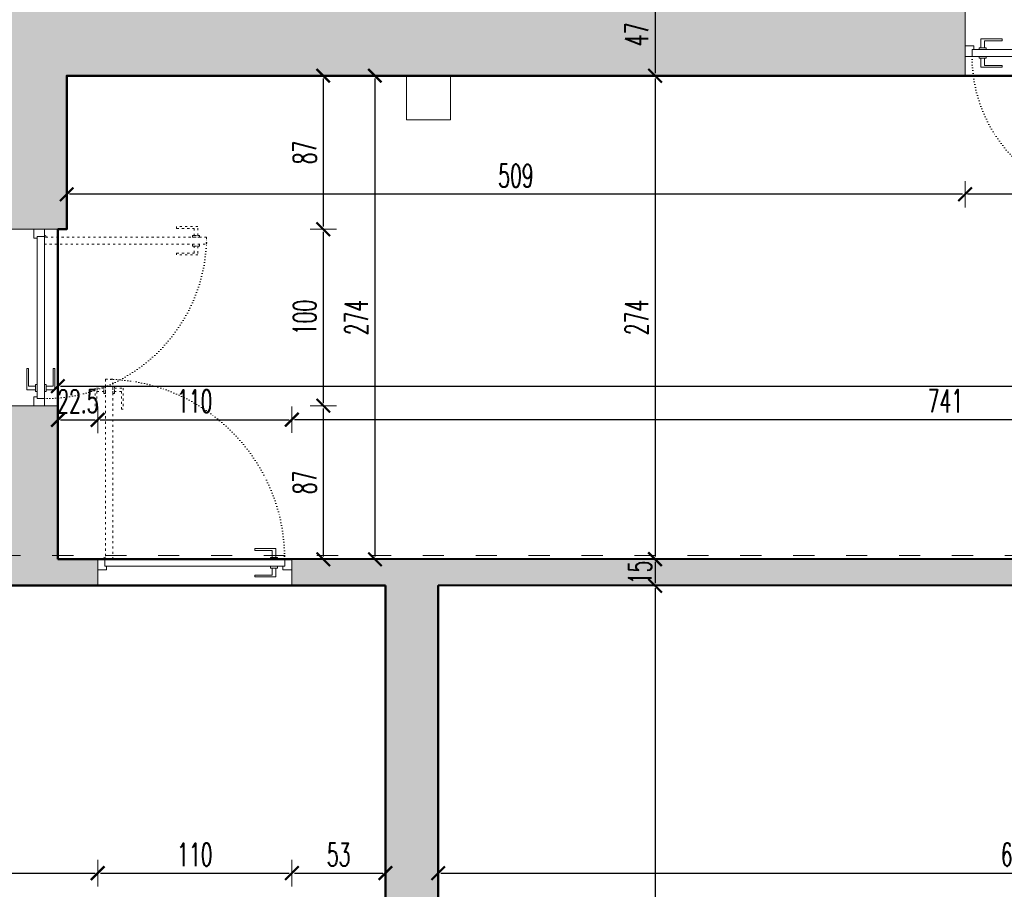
# Model space of a CAD drawing. Header units: millimetres. Extents: x -221 to 149158, y -114258 to 0.
# Tile 180 of 219: x 111165 to 111723, y -54080 to -53588. Entities that reach past the tile are written whole.
import ezdxf

# ---------------------------------------------------------------- set-up
doc = ezdxf.new("R2010")
doc.units = ezdxf.units.MM
doc.linetypes.add('ACAD_ISO03W100', pattern=[30, 12, -18])
doc.linetypes.add('ACAD_ISO07W100', pattern=[3, 0, -3])
doc.layers.get('0').update_dxf_attribs({"lineweight": 0})
doc.layers.add('A-przekrycieram.ART', color=7, linetype='Continuous', lineweight=0, true_color=0xffffff)
for name, color, linetype, lineweight in [('powierzchnie', 21, 'Continuous', 50), ('stolarka_arch', 250, 'Continuous', 5), ('wymiar..KF', 12, 'Continuous', 5), ('wypełnienie istn..KF', 250, 'Continuous', 0), ('ściany ist..KF', 61, 'Continuous', 5)]:
    doc.layers.add(name, color=color, linetype=linetype, lineweight=lineweight)
doc.styles.add('DIM', font='simplex.shx', dxfattribs={"width": 0.6})
doc.dimstyles.new('100-STD', dxfattribs={"dimscale": 10, "dimtxt": 1.3, "dimasz": 0.15, "dimexe": 5, "dimexo": 10, "dimgap": 0.4, "dimtad": 1, "dimdec": 1, "dimrnd": 0.5, "dimdsep": 46, "dimtxsty": 'DIM', "dimblk": 'KR21', "dimcen": 1, "dimdle": 10, "dimse1": 1, "dimse2": 1, "dimclrd": 256, "dimclre": 256, "dimclrt": 256, "dimadec": 0, "dimazin": 0, "dimtfac": 1, "dimtdec": 1, "dimtmove": 2, "dimatfit": 3, "dimldrblk": 'KR21', "dimfxl": 1, "dimtvp": 5.6, "dimtolj": 1, "dimtzin": 2, "dimarcsym": 0})

# ---------------------------------------------------------------- blocks, each defined once
blk = doc.blocks.new('KR21')
at = {"ltscale": 100}
blk.add_line((0, -5), (0, 5), dxfattribs=at)
at = {"ltscale": 100, "const_width": 0.84}
blk.add_lwpolyline([(-2.5, -2.5), (2.58, 2.58)], dxfattribs=at)
blk = doc.blocks.new('*D583')
at = {"layer": 'Defpoints', "color": 0, "linetype": 'ByBlock', "transparency": 16777216}
for p in [(-202.42, -53646.29), (135612.31, -53646.29), (0, -54123.29)]:
    blk.add_point(p, dxfattribs=at)
at = {"layer": 'wymiar..KF', "linetype": 'Continuous', "lineweight": -2, "transparency": 16777216}
blk.add_line((-202.42, -54121.79), (-202.42, -53647.79), dxfattribs=at)
at = {"layer": 'wymiar..KF', "linetype": 'ByBlock', "lineweight": -2, "transparency": 16777216, "xscale": 1.5, "yscale": 1.5, "zscale": 1.5}
for p, rotation in [((-202.42, -53646.29), 90), ((-202.42, -54123.29), 270)]:
    blk.add_blockref('KR21', p, dxfattribs=dict(at, rotation=rotation))
at = {"layer": 'wymiar..KF', "linetype": 'ByBlock', "transparency": 16777216, "insert": (-212.92, -53884.79), "char_height": 13, "attachment_point": 5, "rotation": 90, "style": 'DIM'}
blk.add_mtext('\\A1;477', dxfattribs=at)
blk = doc.blocks.new('*U650')
at = {"layer": 'stolarka_arch', "linetype": 'ACAD_ISO03W100', "lineweight": 0, "ltscale": 0.1}
for points in [[(4.5, 102), (4.5, 0), (8.5, 0), (8.5, 102)], [(3.5, 97), (-1.5, 97), (-1.5, 85), (-0.5, 85), (-0.5, 95), (3.5, 95)], [(3.5, 98), (3.5, 94), (4.5, 94), (4.5, 98)], [(9.5, 98), (9.5, 94), (8.5, 94), (8.5, 98)], [(9.5, 97), (14.5, 97), (14.5, 85), (13.5, 85), (13.5, 95), (9.5, 95)]]:
    blk.add_lwpolyline(points, close=True, dxfattribs=at)
at = {"layer": 'stolarka_arch'}
for points in [[(101, 1), (101, 6), (89, 6), (89, 5), (99, 5), (99, 1)], [(5, -4), (5, -6), (0, -6), (0, 0), (4, 0), (4, -4), (5, -4)], [(106, 0), (4, 0), (4, -4), (106, -4)], [(102, 1), (98, 1), (98, 0), (102, 0)], [(105, -4), (105, -6), (110, -6), (110, 0), (106, 0), (106, -4), (105, -4)], [(101, -5), (101, -10), (89, -10), (89, -9), (99, -9), (99, -5)], [(102, -5), (98, -5), (98, -4), (102, -4)]]:
    blk.add_lwpolyline(points, close=True, dxfattribs=at)
blk.add_circle((4, 0.5), 0.5, dxfattribs=at)
at = {"layer": 'stolarka_arch', "linetype": 'ACAD_ISO07W100', "lineweight": 0, "ltscale": 0.5}
blk.add_arc((4, 0), 102, 0, 89.6506, dxfattribs=at)
blk = doc.blocks.new('*U646')
at = {"layer": 'stolarka_arch', "linetype": 'ACAD_ISO03W100', "lineweight": 0, "ltscale": 0.1}
for points in [[(4.5, 82), (4.5, 0), (8.5, 0), (8.5, 82)], [(3.5, 77), (-1.5, 77), (-1.5, 65), (-0.5, 65), (-0.5, 75), (3.5, 75)], [(3.5, 78), (3.5, 74), (4.5, 74), (4.5, 78)], [(9.5, 78), (9.5, 74), (8.5, 74), (8.5, 78)], [(9.5, 77), (14.5, 77), (14.5, 65), (13.5, 65), (13.5, 75), (9.5, 75)]]:
    blk.add_lwpolyline(points, close=True, dxfattribs=at)
at = {"layer": 'stolarka_arch'}
for points in [[(81, 1), (81, 6), (69, 6), (69, 5), (79, 5), (79, 1)], [(5, -4), (5, -6), (0, -6), (0, 0), (4, 0), (4, -4), (5, -4)], [(86, 0), (4, 0), (4, -4), (86, -4)], [(82, 1), (78, 1), (78, 0), (82, 0)], [(85, -4), (85, -6), (90, -6), (90, 0), (86, 0), (86, -4), (85, -4)], [(81, -5), (81, -10), (69, -10), (69, -9), (79, -9), (79, -5)], [(82, -5), (78, -5), (78, -4), (82, -4)]]:
    blk.add_lwpolyline(points, close=True, dxfattribs=at)
blk.add_circle((4, 0.5), 0.5, dxfattribs=at)
at = {"layer": 'stolarka_arch', "linetype": 'ACAD_ISO07W100', "lineweight": 0, "ltscale": 0.5}
blk.add_arc((4, 0), 82, 0, 89.6506, dxfattribs=at)
blk = doc.blocks.new('*U614')
at = {"layer": 'stolarka_arch', "linetype": 'ACAD_ISO03W100', "lineweight": 0, "ltscale": 0.1}
for points in [[(4.5, 92), (4.5, 0), (8.5, 0), (8.5, 92)], [(3.5, 87), (-1.5, 87), (-1.5, 75), (-0.5, 75), (-0.5, 85), (3.5, 85)], [(3.5, 88), (3.5, 84), (4.5, 84), (4.5, 88)], [(9.5, 88), (9.5, 84), (8.5, 84), (8.5, 88)], [(9.5, 87), (14.5, 87), (14.5, 75), (13.5, 75), (13.5, 85), (9.5, 85)]]:
    blk.add_lwpolyline(points, close=True, dxfattribs=at)
at = {"layer": 'stolarka_arch'}
for points in [[(91, 1), (91, 6), (79, 6), (79, 5), (89, 5), (89, 1)], [(5, -4), (5, -6), (0, -6), (0, 0), (4, 0), (4, -4), (5, -4)], [(96, 0), (4, 0), (4, -4), (96, -4)], [(92, 1), (88, 1), (88, 0), (92, 0)], [(95, -4), (95, -6), (100, -6), (100, 0), (96, 0), (96, -4), (95, -4)], [(91, -5), (91, -10), (79, -10), (79, -9), (89, -9), (89, -5)], [(92, -5), (88, -5), (88, -4), (92, -4)]]:
    blk.add_lwpolyline(points, close=True, dxfattribs=at)
blk.add_circle((4, 0.5), 0.5, dxfattribs=at)
at = {"layer": 'stolarka_arch', "linetype": 'ACAD_ISO07W100', "lineweight": 0, "ltscale": 0.5}
blk.add_arc((4, 0), 92, 0, 89.6506, dxfattribs=at)
blk = doc.blocks.new('*D858')
at = {"layer": 'Defpoints', "color": 0, "linetype": 'ByBlock', "transparency": 16777216}
for p in [(111700.84, -53619.29), (111790.84, -53619.29), (111700.84, -53686.44)]:
    blk.add_point(p, dxfattribs=at)
at = {"layer": 'wymiar..KF', "linetype": 'Continuous', "lineweight": -2, "transparency": 16777216}
blk.add_line((111789.34, -53686.44), (111702.34, -53686.44), dxfattribs=at)
at = {"layer": 'wymiar..KF', "linetype": 'ByBlock', "lineweight": -2, "transparency": 16777216, "xscale": 1.5, "yscale": 1.5, "zscale": 1.5, "rotation": 180}
blk.add_blockref('KR21', (111700.84, -53686.44), dxfattribs=at)
at = {"layer": 'wymiar..KF', "linetype": 'ByBlock', "lineweight": -2, "transparency": 16777216, "xscale": 1.5, "yscale": 1.5, "zscale": 1.5}
blk.add_blockref('KR21', (111790.84, -53686.44), dxfattribs=at)
at = {"layer": 'wymiar..KF', "linetype": 'ByBlock', "transparency": 16777216, "insert": (111745.84, -53675.94), "char_height": 13, "attachment_point": 5, "style": 'DIM'}
blk.add_mtext('\\A1;90', dxfattribs=at)
blk = doc.blocks.new('*D859')
at = {"layer": 'Defpoints', "color": 0, "linetype": 'ByBlock', "transparency": 16777216}
for p in [(111191.67, -53619.29), (111700.84, -53619.29), (111191.67, -53686.44)]:
    blk.add_point(p, dxfattribs=at)
at = {"layer": 'wymiar..KF', "linetype": 'Continuous', "lineweight": -2, "transparency": 16777216}
blk.add_line((111699.34, -53686.44), (111193.17, -53686.44), dxfattribs=at)
at = {"layer": 'wymiar..KF', "linetype": 'ByBlock', "lineweight": -2, "transparency": 16777216, "xscale": 1.5, "yscale": 1.5, "zscale": 1.5, "rotation": 180}
blk.add_blockref('KR21', (111191.67, -53686.44), dxfattribs=at)
at = {"layer": 'wymiar..KF', "linetype": 'ByBlock', "lineweight": -2, "transparency": 16777216, "xscale": 1.5, "yscale": 1.5, "zscale": 1.5}
blk.add_blockref('KR21', (111700.84, -53686.44), dxfattribs=at)
at = {"layer": 'wymiar..KF', "linetype": 'ByBlock', "transparency": 16777216, "insert": (111446.25, -53675.94), "char_height": 13, "attachment_point": 5, "style": 'DIM'}
blk.add_mtext('\\A1;509', dxfattribs=at)
blk = doc.blocks.new('*D860')
at = {"layer": 'Defpoints', "color": 0, "linetype": 'ByBlock', "transparency": 16777216}
for p in [(111191.67, -53619.29), (111191.67, -53706.3), (111337.06, -53706.3)]:
    blk.add_point(p, dxfattribs=at)
at = {"layer": 'wymiar..KF', "linetype": 'Continuous', "lineweight": -2, "transparency": 16777216}
blk.add_line((111337.06, -53620.79), (111337.06, -53704.8), dxfattribs=at)
at = {"layer": 'wymiar..KF', "linetype": 'ByBlock', "lineweight": -2, "transparency": 16777216, "xscale": 1.5, "yscale": 1.5, "zscale": 1.5}
for p, rotation in [((111337.06, -53619.29), 90), ((111337.06, -53706.3), 270)]:
    blk.add_blockref('KR21', p, dxfattribs=dict(at, rotation=rotation))
at = {"layer": 'wymiar..KF', "linetype": 'ByBlock', "transparency": 16777216, "insert": (111326.56, -53662.79), "char_height": 13, "attachment_point": 5, "rotation": 90, "style": 'DIM'}
blk.add_mtext('\\A1;87', dxfattribs=at)
blk = doc.blocks.new('*D861')
at = {"layer": 'Defpoints', "color": 0, "linetype": 'ByBlock', "transparency": 16777216}
for p in [(111191.67, -53706.3), (111186.67, -53806.3), (111337.06, -53806.3)]:
    blk.add_point(p, dxfattribs=at)
at = {"layer": 'wymiar..KF', "linetype": 'Continuous', "lineweight": -2, "transparency": 16777216}
blk.add_line((111337.06, -53707.8), (111337.06, -53804.8), dxfattribs=at)
at = {"layer": 'wymiar..KF', "linetype": 'ByBlock', "lineweight": -2, "transparency": 16777216, "xscale": 1.5, "yscale": 1.5, "zscale": 1.5}
for p, rotation in [((111337.06, -53706.3), 90), ((111337.06, -53806.3), 270)]:
    blk.add_blockref('KR21', p, dxfattribs=dict(at, rotation=rotation))
at = {"layer": 'wymiar..KF', "linetype": 'ByBlock', "transparency": 16777216, "insert": (111326.56, -53756.3), "char_height": 13, "attachment_point": 5, "rotation": 90, "style": 'DIM'}
blk.add_mtext('\\A1;100', dxfattribs=at)
blk = doc.blocks.new('*D862')
at = {"layer": 'Defpoints', "color": 0, "linetype": 'ByBlock', "transparency": 16777216}
for p in [(111186.67, -53806.3), (111186.67, -53893.3), (111337.06, -53893.3)]:
    blk.add_point(p, dxfattribs=at)
at = {"layer": 'wymiar..KF', "linetype": 'Continuous', "lineweight": -2, "transparency": 16777216}
blk.add_line((111337.06, -53807.8), (111337.06, -53891.8), dxfattribs=at)
at = {"layer": 'wymiar..KF', "linetype": 'ByBlock', "lineweight": -2, "transparency": 16777216, "xscale": 1.5, "yscale": 1.5, "zscale": 1.5}
for p, rotation in [((111337.06, -53806.3), 90), ((111337.06, -53893.3), 270)]:
    blk.add_blockref('KR21', p, dxfattribs=dict(at, rotation=rotation))
at = {"layer": 'wymiar..KF', "linetype": 'ByBlock', "transparency": 16777216, "insert": (111326.56, -53849.8), "char_height": 13, "attachment_point": 5, "rotation": 90, "style": 'DIM'}
blk.add_mtext('\\A1;87', dxfattribs=at)
blk = doc.blocks.new('*D863')
at = {"layer": 'Defpoints', "color": 0, "linetype": 'ByBlock', "transparency": 16777216}
for p in [(111337.06, -53619.29), (111337.12, -53893.35), (111366.31, -53893.35)]:
    blk.add_point(p, dxfattribs=at)
at = {"layer": 'wymiar..KF', "linetype": 'Continuous', "lineweight": -2, "transparency": 16777216}
blk.add_line((111366.31, -53620.79), (111366.31, -53891.85), dxfattribs=at)
at = {"layer": 'wymiar..KF', "linetype": 'ByBlock', "lineweight": -2, "transparency": 16777216, "xscale": 1.5, "yscale": 1.5, "zscale": 1.5}
for p, rotation in [((111366.31, -53619.29), 90), ((111366.31, -53893.35), 270)]:
    blk.add_blockref('KR21', p, dxfattribs=dict(at, rotation=rotation))
at = {"layer": 'wymiar..KF', "linetype": 'ByBlock', "transparency": 16777216, "insert": (111355.81, -53756.32), "char_height": 13, "attachment_point": 5, "rotation": 90, "style": 'DIM'}
blk.add_mtext('\\A1;274', dxfattribs=at)
blk = doc.blocks.new('*D864')
at = {"layer": 'Defpoints', "color": 0, "linetype": 'ByBlock', "transparency": 16777216}
for p in [(111209.17, -53814.3), (111186.67, -53893.3), (111209.17, -53893.3)]:
    blk.add_point(p, dxfattribs=at)
at = {"layer": 'wymiar..KF', "linetype": 'Continuous', "lineweight": -2, "transparency": 16777216}
blk.add_line((111188.17, -53814.3), (111207.67, -53814.3), dxfattribs=at)
at = {"layer": 'wymiar..KF', "linetype": 'ByBlock', "lineweight": -2, "transparency": 16777216, "xscale": 1.5, "yscale": 1.5, "zscale": 1.5, "rotation": 180}
blk.add_blockref('KR21', (111186.67, -53814.3), dxfattribs=at)
at = {"layer": 'wymiar..KF', "linetype": 'ByBlock', "lineweight": -2, "transparency": 16777216, "xscale": 1.5, "yscale": 1.5, "zscale": 1.5}
blk.add_blockref('KR21', (111209.17, -53814.3), dxfattribs=at)
at = {"layer": 'wymiar..KF', "linetype": 'ByBlock', "transparency": 16777216, "insert": (111197.92, -53803.8), "char_height": 13, "attachment_point": 5, "style": 'DIM'}
blk.add_mtext('\\A1;22.5', dxfattribs=at)
blk = doc.blocks.new('*D865')
at = {"layer": 'Defpoints', "color": 0, "linetype": 'ByBlock', "transparency": 16777216}
for p in [(111319.21, -53814.24), (111209.17, -53893.3), (111319.21, -53893.29)]:
    blk.add_point(p, dxfattribs=at)
at = {"layer": 'wymiar..KF', "linetype": 'Continuous', "lineweight": -2, "transparency": 16777216}
blk.add_line((111210.67, -53814.24), (111317.71, -53814.24), dxfattribs=at)
at = {"layer": 'wymiar..KF', "linetype": 'ByBlock', "lineweight": -2, "transparency": 16777216, "xscale": 1.5, "yscale": 1.5, "zscale": 1.5, "rotation": 180}
blk.add_blockref('KR21', (111209.17, -53814.24), dxfattribs=at)
at = {"layer": 'wymiar..KF', "linetype": 'ByBlock', "lineweight": -2, "transparency": 16777216, "xscale": 1.5, "yscale": 1.5, "zscale": 1.5}
blk.add_blockref('KR21', (111319.21, -53814.24), dxfattribs=at)
at = {"layer": 'wymiar..KF', "linetype": 'ByBlock', "transparency": 16777216, "insert": (111264.19, -53803.74), "char_height": 13, "attachment_point": 5, "style": 'DIM'}
blk.add_mtext('\\A1;110', dxfattribs=at)
blk = doc.blocks.new('*D866')
at = {"layer": 'Defpoints', "color": 0, "linetype": 'ByBlock', "transparency": 16777216}
for p in [(112060.16, -53814.19), (111319.21, -53893.29), (112060.16, -53893.3)]:
    blk.add_point(p, dxfattribs=at)
at = {"layer": 'wymiar..KF', "linetype": 'Continuous', "lineweight": -2, "transparency": 16777216}
blk.add_line((111320.71, -53814.19), (112058.66, -53814.19), dxfattribs=at)
at = {"layer": 'wymiar..KF', "linetype": 'ByBlock', "lineweight": -2, "transparency": 16777216, "xscale": 1.5, "yscale": 1.5, "zscale": 1.5, "rotation": 180}
blk.add_blockref('KR21', (111319.21, -53814.19), dxfattribs=at)
at = {"layer": 'wymiar..KF', "linetype": 'ByBlock', "lineweight": -2, "transparency": 16777216, "xscale": 1.5, "yscale": 1.5, "zscale": 1.5}
blk.add_blockref('KR21', (112060.16, -53814.19), dxfattribs=at)
at = {"layer": 'wymiar..KF', "linetype": 'ByBlock', "transparency": 16777216, "insert": (111689.68, -53803.69), "char_height": 13, "attachment_point": 5, "style": 'DIM'}
blk.add_mtext('\\A1;741', dxfattribs=at)
blk = doc.blocks.new('*D873')
at = {"layer": 'Defpoints', "color": 0, "linetype": 'ByBlock', "transparency": 16777216}
for p in [(113906.27, -53795.16), (111186.67, -53814.3), (113906.27, -53814.01)]:
    blk.add_point(p, dxfattribs=at)
at = {"layer": 'wymiar..KF', "linetype": 'Continuous', "lineweight": -2, "transparency": 16777216}
blk.add_line((111188.17, -53795.16), (113904.77, -53795.16), dxfattribs=at)
at = {"layer": 'wymiar..KF', "linetype": 'ByBlock', "lineweight": -2, "transparency": 16777216, "xscale": 1.5, "yscale": 1.5, "zscale": 1.5, "rotation": 180}
blk.add_blockref('KR21', (111186.67, -53795.16), dxfattribs=at)
at = {"layer": 'wymiar..KF', "linetype": 'ByBlock', "lineweight": -2, "transparency": 16777216, "xscale": 1.5, "yscale": 1.5, "zscale": 1.5}
blk.add_blockref('KR21', (113906.27, -53795.16), dxfattribs=at)
at = {"layer": 'wymiar..KF', "linetype": 'ByBlock', "transparency": 16777216, "insert": (112546.47, -53784.66), "char_height": 13, "attachment_point": 5, "style": 'DIM'}
blk.add_mtext('\\A1;2719.5', dxfattribs=at)
blk = doc.blocks.new('*D878')
at = {"layer": 'Defpoints', "color": 0, "linetype": 'ByBlock', "transparency": 16777216}
for p in [(110615.67, -53908.3), (111209.21, -53908.3), (111209.21, -54071.23)]:
    blk.add_point(p, dxfattribs=at)
at = {"layer": 'wymiar..KF', "linetype": 'Continuous', "lineweight": -2, "transparency": 16777216}
blk.add_line((110617.17, -54071.23), (111207.71, -54071.23), dxfattribs=at)
at = {"layer": 'wymiar..KF', "linetype": 'ByBlock', "lineweight": -2, "transparency": 16777216, "xscale": 1.5, "yscale": 1.5, "zscale": 1.5, "rotation": 180}
blk.add_blockref('KR21', (110615.67, -54071.23), dxfattribs=at)
at = {"layer": 'wymiar..KF', "linetype": 'ByBlock', "lineweight": -2, "transparency": 16777216, "xscale": 1.5, "yscale": 1.5, "zscale": 1.5}
blk.add_blockref('KR21', (111209.21, -54071.23), dxfattribs=at)
at = {"layer": 'wymiar..KF', "linetype": 'ByBlock', "transparency": 16777216, "insert": (110912.44, -54060.73), "char_height": 13, "attachment_point": 5, "style": 'DIM'}
blk.add_mtext('\\A1;593.5', dxfattribs=at)
blk = doc.blocks.new('*D879')
at = {"layer": 'Defpoints', "color": 0, "linetype": 'ByBlock', "transparency": 16777216}
for p in [(111209.21, -53908.3), (111319.21, -53908.3), (111319.21, -54071.23)]:
    blk.add_point(p, dxfattribs=at)
at = {"layer": 'wymiar..KF', "linetype": 'Continuous', "lineweight": -2, "transparency": 16777216}
blk.add_line((111210.71, -54071.23), (111317.71, -54071.23), dxfattribs=at)
at = {"layer": 'wymiar..KF', "linetype": 'ByBlock', "lineweight": -2, "transparency": 16777216, "xscale": 1.5, "yscale": 1.5, "zscale": 1.5, "rotation": 180}
blk.add_blockref('KR21', (111209.21, -54071.23), dxfattribs=at)
at = {"layer": 'wymiar..KF', "linetype": 'ByBlock', "lineweight": -2, "transparency": 16777216, "xscale": 1.5, "yscale": 1.5, "zscale": 1.5}
blk.add_blockref('KR21', (111319.21, -54071.23), dxfattribs=at)
at = {"layer": 'wymiar..KF', "linetype": 'ByBlock', "transparency": 16777216, "insert": (111264.21, -54060.73), "char_height": 13, "attachment_point": 5, "style": 'DIM'}
blk.add_mtext('\\A1;110', dxfattribs=at)
blk = doc.blocks.new('*D880')
at = {"layer": 'Defpoints', "color": 0, "linetype": 'ByBlock', "transparency": 16777216}
for p in [(111319.21, -53908.3), (111372.24, -53908.3), (111372.24, -54071.23)]:
    blk.add_point(p, dxfattribs=at)
at = {"layer": 'wymiar..KF', "linetype": 'Continuous', "lineweight": -2, "transparency": 16777216}
blk.add_line((111320.71, -54071.23), (111370.74, -54071.23), dxfattribs=at)
at = {"layer": 'wymiar..KF', "linetype": 'ByBlock', "lineweight": -2, "transparency": 16777216, "xscale": 1.5, "yscale": 1.5, "zscale": 1.5, "rotation": 180}
blk.add_blockref('KR21', (111319.21, -54071.23), dxfattribs=at)
at = {"layer": 'wymiar..KF', "linetype": 'ByBlock', "lineweight": -2, "transparency": 16777216, "xscale": 1.5, "yscale": 1.5, "zscale": 1.5}
blk.add_blockref('KR21', (111372.24, -54071.23), dxfattribs=at)
at = {"layer": 'wymiar..KF', "linetype": 'ByBlock', "transparency": 16777216, "insert": (111345.73, -54060.73), "char_height": 13, "attachment_point": 5, "style": 'DIM'}
blk.add_mtext('\\A1;53', dxfattribs=at)
blk = doc.blocks.new('*D881')
at = {"layer": 'Defpoints', "color": 0, "linetype": 'ByBlock', "transparency": 16777216}
for p in [(111402.25, -53908.3), (112060.16, -53908.3), (112060.16, -54071.23)]:
    blk.add_point(p, dxfattribs=at)
at = {"layer": 'wymiar..KF', "linetype": 'Continuous', "lineweight": -2, "transparency": 16777216}
blk.add_line((111403.75, -54071.23), (112058.66, -54071.23), dxfattribs=at)
at = {"layer": 'wymiar..KF', "linetype": 'ByBlock', "lineweight": -2, "transparency": 16777216, "xscale": 1.5, "yscale": 1.5, "zscale": 1.5, "rotation": 180}
blk.add_blockref('KR21', (111402.25, -54071.23), dxfattribs=at)
at = {"layer": 'wymiar..KF', "linetype": 'ByBlock', "lineweight": -2, "transparency": 16777216, "xscale": 1.5, "yscale": 1.5, "zscale": 1.5}
blk.add_blockref('KR21', (112060.16, -54071.23), dxfattribs=at)
at = {"layer": 'wymiar..KF', "linetype": 'ByBlock', "transparency": 16777216, "insert": (111731.2, -54060.73), "char_height": 13, "attachment_point": 5, "style": 'DIM'}
blk.add_mtext('\\A1;658', dxfattribs=at)
blk = doc.blocks.new('*D948')
at = {"layer": 'Defpoints', "color": 0, "linetype": 'ByBlock', "transparency": 16777216}
for p in [(111517.69, -53572.29), (111525.14, -53619.29), (111700.84, -53619.29)]:
    blk.add_point(p, dxfattribs=at)
at = {"layer": 'wymiar..KF', "linetype": 'Continuous', "lineweight": -2, "transparency": 16777216}
blk.add_line((111525.14, -53573.79), (111525.14, -53617.79), dxfattribs=at)
at = {"layer": 'wymiar..KF', "linetype": 'ByBlock', "lineweight": -2, "transparency": 16777216, "xscale": 1.5, "yscale": 1.5, "zscale": 1.5}
for p, rotation in [((111525.14, -53572.29), 90), ((111525.14, -53619.29), 270)]:
    blk.add_blockref('KR21', p, dxfattribs=dict(at, rotation=rotation))
at = {"layer": 'wymiar..KF', "linetype": 'ByBlock', "transparency": 16777216, "insert": (111514.64, -53595.79), "char_height": 13, "attachment_point": 5, "rotation": 90, "style": 'DIM'}
blk.add_mtext('\\A1;47', dxfattribs=at)
blk = doc.blocks.new('*D949')
at = {"layer": 'Defpoints', "color": 0, "linetype": 'ByBlock', "transparency": 16777216}
for p in [(111700.84, -53619.29), (111404.59, -53893.29), (111525.14, -53893.29)]:
    blk.add_point(p, dxfattribs=at)
at = {"layer": 'wymiar..KF', "linetype": 'Continuous', "lineweight": -2, "transparency": 16777216}
blk.add_line((111525.14, -53620.79), (111525.14, -53891.79), dxfattribs=at)
at = {"layer": 'wymiar..KF', "linetype": 'ByBlock', "lineweight": -2, "transparency": 16777216, "xscale": 1.5, "yscale": 1.5, "zscale": 1.5}
for p, rotation in [((111525.14, -53619.29), 90), ((111525.14, -53893.29), 270)]:
    blk.add_blockref('KR21', p, dxfattribs=dict(at, rotation=rotation))
at = {"layer": 'wymiar..KF', "linetype": 'ByBlock', "transparency": 16777216, "insert": (111514.64, -53756.29), "char_height": 13, "attachment_point": 5, "rotation": 90, "style": 'DIM'}
blk.add_mtext('\\A1;274', dxfattribs=at)
blk = doc.blocks.new('*D950')
at = {"layer": 'Defpoints', "color": 0, "linetype": 'ByBlock', "transparency": 16777216}
for p in [(111404.59, -53893.29), (111402.25, -53908.3), (111525.14, -53908.3)]:
    blk.add_point(p, dxfattribs=at)
at = {"layer": 'wymiar..KF', "linetype": 'Continuous', "lineweight": -2, "transparency": 16777216}
blk.add_line((111525.14, -53894.79), (111525.14, -53906.8), dxfattribs=at)
at = {"layer": 'wymiar..KF', "linetype": 'ByBlock', "lineweight": -2, "transparency": 16777216, "xscale": 1.5, "yscale": 1.5, "zscale": 1.5}
for p, rotation in [((111525.14, -53893.29), 90), ((111525.14, -53908.3), 270)]:
    blk.add_blockref('KR21', p, dxfattribs=dict(at, rotation=rotation))
at = {"layer": 'wymiar..KF', "linetype": 'ByBlock', "transparency": 16777216, "insert": (111516.63, -53900.79), "char_height": 13, "attachment_point": 5, "rotation": 90, "style": 'DIM'}
blk.add_mtext('\\A1;15', dxfattribs=at)
blk = doc.blocks.new('*D951')
at = {"layer": 'Defpoints', "color": 0, "linetype": 'ByBlock', "transparency": 16777216}
for p in [(111402.25, -53908.3), (111402.24, -54751.3), (111525.14, -54751.3)]:
    blk.add_point(p, dxfattribs=at)
at = {"layer": 'wymiar..KF', "linetype": 'Continuous', "lineweight": -2, "transparency": 16777216}
blk.add_line((111525.14, -53909.8), (111525.14, -54749.8), dxfattribs=at)
at = {"layer": 'wymiar..KF', "linetype": 'ByBlock', "lineweight": -2, "transparency": 16777216, "xscale": 1.5, "yscale": 1.5, "zscale": 1.5}
for p, rotation in [((111525.14, -53908.3), 90), ((111525.14, -54751.3), 270)]:
    blk.add_blockref('KR21', p, dxfattribs=dict(at, rotation=rotation))
at = {"layer": 'wymiar..KF', "linetype": 'ByBlock', "transparency": 16777216, "insert": (111514.64, -54329.8), "char_height": 13, "attachment_point": 5, "rotation": 90, "style": 'DIM'}
blk.add_mtext('\\A1;843', dxfattribs=at)
blk = doc.blocks.new('*U1674')
at = {"layer": 'A-przekrycieram.ART'}
h = blk.add_hatch(color=256, dxfattribs=at)
h.dxf.hatch_style = 1
h.paths.add_polyline_path([(0, 4200), (5940, 4200), (5940, 0), (0, 0)])
h.paths.add_polyline_path([(200, 4100), (5840, 4100), (5840, 100), (200, 100)], flags=16)

msp = doc.modelspace()

# ---------------------------------------------------------------- hatches: boundary and pattern name
at = {"layer": 'wypełnienie istn..KF', "true_color": 0xc8c8c8}
h = msp.add_hatch(color=9, dxfattribs=at)
h.dxf.hatch_style = 1
h.paths.add_polyline_path([(108621.32, -54556.29), (108621.32, -54169.29), (108699.61, -54169.29), (108699.61, -54010.29), (108653.61, -54010.29), (108653.61, -54123.29), (108575.32, -54123.29), (108575.32, -54575.38), (108797.88, -54797.35), (109687.5, -54797.35), (109687.5, -54751.3), (108816.9, -54751.35)])
h.paths.add_polyline_path([(108699.61, -53600.29), (108621.32, -53600.29), (108621.32, -53431.29), (108575.32, -53431.29), (108575.32, -53646.29), (108653.61, -53646.29), (108653.61, -53760.29), (108699.61, -53760.29)])
h.paths.add_polyline_path([(108621.32, -53093.29), (108575.32, -53093.29), (108575.32, -53259.29), (108621.32, -53259.29)])
h.paths.add_polyline_path([(108621.32, -51409.29), (108971.72, -51409.29), (108971.72, -51363.29), (108575.32, -51363.29), (108575.32, -52921.29), (108621.32, -52921.29)])
h.paths.add_polyline_path([(109601.32, -51363.29), (109222.72, -51363.29), (109222.72, -51409.29), (109555.27, -51409.29), (109555.27, -52073.53), (109601.32, -52073.53)])
h.paths.add_polyline_path([(109601.32, -52245.53), (109555.32, -52245.53), (109555.32, -52435.53), (109601.32, -52435.53)])
h.paths.add_polyline_path([(109601.32, -52607.53), (109555.32, -52607.53), (109555.32, -52988.29), (109027.27, -52988.29), (109027.27, -53028.29), (109069.27, -53028.29), (109069.27, -53609.29), (109611.17, -53609.29), (109611.17, -53594.29), (109099.17, -53594.29), (109099.17, -53018.29), (109767.17, -53018.29), (109767.17, -53594.29), (109700.17, -53594.29), (109700.17, -53609.29), (109797.17, -53609.29), (109797.17, -53018.29), (109947.49, -53018.29), (109947.49, -52972.29), (109601.32, -52972.29)])
h.paths.add_polyline_path([(110317.49, -52972.29), (110065.49, -52972.29), (110065.49, -53018.29), (110317.49, -53018.29)])
h.paths.add_polyline_path([(110677.49, -52972.29), (110435.49, -52972.29), (110435.49, -53018.29), (110677.49, -53018.29)])
h.paths.add_polyline_path([(111422.74, -52972.29), (110795.49, -52972.29), (110795.49, -53018.29), (111156.67, -53018.29), (111156.67, -53706.3), (111191.67, -53706.3), (111191.67, -53619.29), (111700.84, -53619.29), (111700.84, -53572.29), (111191.67, -53572.29), (111190.67, -53018.29), (111422.74, -53018.29)])
h.paths.add_polyline_path([(111692.74, -52972.29), (111540.74, -52972.29), (111540.74, -53018.29), (111692.74, -53018.29)], flags=17)
h.paths.add_polyline_path([(111962.74, -52972.29), (111810.74, -52972.29), (111810.74, -53018.29), (111962.74, -53018.29)])
h.paths.add_polyline_path([(112232.74, -52972.29), (112080.74, -52972.29), (112080.74, -53018.29), (112232.74, -53018.29)], flags=17)
h.paths.add_polyline_path([(112592.74, -52972.29), (112350.74, -52972.29), (112350.74, -53018.29), (112534.67, -53018.29), (112534.67, -53572.29), (111790.84, -53572.29), (111790.84, -53619.29), (112582.05, -53619.29), (112582.05, -53572.29), (112564.67, -53572.29), (112564.67, -53018.29), (112592.74, -53018.29)])
h.paths.add_polyline_path([(112859.25, -52972.29), (112710.74, -52972.29), (112710.74, -53018.29), (112812.67, -53018.29), (112812.67, -53572.29), (112682.01, -53572.29), (112682.01, -53619.29), (112859.21, -53619.29), (112859.29, -53018.29), (112859.21, -53016.51)])
h.paths.add_polyline_path([(113070.21, -52735.21), (113024.21, -52735.21), (113024.21, -52972.29), (113006.25, -52972.29), (113006.25, -53018.29), (113357.89, -53018.29), (113514.25, -53018.29), (113514.25, -53572.29), (113154.25, -53572.29), (113154.25, -53604.29), (113047.25, -53604.29), (113047.25, -53619.29), (113514.25, -53619.29), (113532.49, -53619.29), (113739.21, -53619.29), (113739.21, -53573.29), (113547.21, -53573.29), (113547.21, -53018.29), (113573.21, -53018.29), (113573.21, -52978.29), (113505.87, -52978.29), (113333.21, -52978.29), (113333.21, -53000.79), (113070.21, -53000.79)])
h.paths.add_polyline_path([(110037.5, -54751.35), (109805.5, -54751.35), (109805.5, -54797.35), (110037.5, -54797.35)])
h.paths.add_polyline_path([(110407.49, -54751.35), (110155.5, -54751.35), (110155.5, -54797.35), (110407.49, -54797.35)])
h.paths.add_polyline_path([(110767.49, -54751.86), (110615.67, -54751.3), (110615.67, -53908.3), (111209.21, -53908.3), (111209.17, -53893.3), (111186.67, -53893.3), (111186.67, -53806.3), (111156.67, -53806.3), (111156.67, -53878.3), (110585.67, -53878.3), (110585.67, -54751.3), (110525.49, -54751.3), (110525.49, -54798.07), (110767.49, -54797.86)])
h.paths.add_polyline_path([(111152.74, -54751.24), (110885.49, -54751.3), (110885.49, -54798.07), (111152.74, -54798.01)], flags=17)
h.paths.add_polyline_path([(111448.24, -54751.35), (111402.24, -54751.3), (111402.25, -53908.3), (112060.16, -53908.3), (112060.16, -53893.3), (111319.17, -53893.29), (111319.21, -53908.3), (111372.24, -53908.3), (111372.24, -54751.24), (111270.74, -54751.24), (111270.74, -54797.24), (111402.24, -54797.24), (111402.24, -54924.3), (111730.12, -54924.3), (111730.12, -54878.3), (111448.24, -54878.3)])
h.paths.add_polyline_path([(112281.24, -54804.3), (112412.74, -54804.3), (112412.74, -54758.3), (112311.35, -54758.3), (112311.63, -53908.24), (112476.21, -53908.29), (112476.21, -53893.3), (112150.16, -53893.3), (112150.16, -53908.19), (112281.24, -53907.94), (112281.24, -54758.24), (112235.24, -54758.3), (112235.24, -54878.3), (111981.12, -54877.52), (111981.12, -54924.3), (112281.24, -54924.3)])
h.paths.add_polyline_path([(112772.74, -54758.3), (112530.74, -54758.3), (112530.74, -54804.3), (112772.74, -54804.3)])
h.paths.add_polyline_path([(113107.72, -54758.3), (112890.74, -54758.3), (112890.74, -54804.3), (113107.72, -54804.3)], flags=17)
h.paths.add_polyline_path([(113502.69, -54758.3), (113376.35, -54758.3), (113376.35, -53908.3), (113475.67, -53908.3), (113475.67, -53893.29), (112566.21, -53893.29), (112566.21, -53908.3), (113346.35, -53908.3), (113346.35, -54758.3), (113225.72, -54758.3), (113225.72, -54804.3), (113502.69, -54804.3)])
h.paths.add_polyline_path([(113866.39, -54758.3), (113620.69, -54758.3), (113620.69, -54804.3), (113866.39, -54804.3)], flags=17)
h.paths.add_polyline_path([(115042.21, -54582.38), (115042.21, -54126.29), (114952.21, -54126.29), (114952.21, -54017.3), (114906.21, -54017.3), (114906.21, -54172.29), (114999.01, -54172.29), (114998.76, -54565.78), (114811.39, -54758.3), (114454.39, -54758.3), (114454.39, -54101.32), (114448.71, -54097.29), (114389.96, -54055.65), (114389.96, -54059.54), (114375.96, -54059.54), (114375.96, -54045.72), (114201.96, -53922.37), (114201.96, -53926.27), (114187.96, -53926.27), (114187.96, -53912.45), (114117.21, -53862.29), (113952.21, -53862.29), (113952.21, -53573.29), (113831.21, -53573.29), (113831.21, -53619.29), (113906.21, -53619.29), (113906.21, -53893.29), (113565.67, -53893.29), (113565.67, -53908.3), (114130.16, -53908.3), (114424.35, -54116.85), (114424.35, -54246.22), (114424.35, -54758.3), (113984.39, -54758.3), (113984.39, -54804.3), (114819.71, -54804.3)])
h.paths.add_polyline_path([(115040.21, -52987.29), (114828.21, -52987.29), (114828.21, -52730.03), (114782.21, -52730.03), (114782.21, -53033.29), (114994.21, -53033.29), (114994.21, -53609.29), (114906.21, -53609.29), (114906.21, -53766.29), (114952.21, -53766.29), (114952.21, -53655.29), (115040.21, -53655.29)])
h.paths.add_polyline_path([(114828.21, -52374.86), (114782.21, -52374.86), (114782.21, -52612.03), (114828.21, -52612.03)])
h.paths.add_polyline_path([(114828.21, -52001.59), (114782.21, -52001.59), (114782.21, -52256.86), (114828.21, -52256.86)])
h.paths.add_polyline_path([(114828.21, -51646.09), (114782.21, -51646.09), (114782.21, -51883.59), (114828.21, -51883.59)])
h.paths.add_polyline_path([(114828.21, -51363.29), (114051.21, -51363.29), (114051.21, -51409.29), (114418.71, -51409.29), (114418.71, -51436.29), (114626.21, -51436.29), (114626.21, -51409.29), (114782.21, -51409.29), (114782.21, -51528.09), (114828.21, -51528.09)])
h.paths.add_polyline_path([(113801.21, -51363.29), (113024.21, -51363.29), (113024.21, -51891.89), (113070.21, -51891.89), (113070.21, -51409.29), (113801.21, -51409.29)])
h.paths.add_polyline_path([(113070.21, -52009.89), (113024.21, -52009.89), (113024.21, -52258.44), (113070.21, -52258.44)])
h.paths.add_polyline_path([(113070.21, -52376.44), (113024.21, -52376.44), (113024.21, -52617.21), (113070.21, -52617.21)])

# ---------------------------------------------------------------- linework, layer by layer
at = {"linetype": 'ACAD_ISO03W100'}
msp.add_line((113925.45, -53891.29), (109507.6, -53891.29), dxfattribs=at)
msp.add_lwpolyline([(111384.17, -53619.3), (111384.17, -53644.3), (111409.17, -53644.3), (111409.17, -53619.3), (111384.17, -53619.3)])
at = {"layer": 'powierzchnie', "linetype": 'ByBlock'}
for points in [[(111186.67, -53893.3), (111186.67, -53706.3), (111191.67, -53706.3), (111191.67, -53619.29), (111700.84, -53619.29), (111790.84, -53619.29), (112582.05, -53619.29), (112682.01, -53619.29), (112859.21, -53619.32), (113047.25, -53619.29), (113739.21, -53619.29), (113831.21, -53619.29), (113906.21, -53619.29), (113906.21, -53893.29), (113565.67, -53893.3), (113475.67, -53893.3), (112566.21, -53893.3), (112476.21, -53893.29), (112150.16, -53893.3), (112060.16, -53893.18), (111319.21, -53893.29), (111209.17, -53893.29), (111186.67, -53893.3)], [(111372.24, -53908.3), (111372.24, -54477.24), (110615.67, -54477.24), (110615.67, -53908.3), (111372.24, -53908.3)], [(112281.24, -53908.3), (112281.24, -54484.3), (112235.24, -54484.3), (112235.24, -54603.74), (111448.24, -54603.74), (111448.24, -54477.24), (111402.24, -54477.24), (111402.24, -53908.3), (112281.24, -53907.94)]]:
    msp.add_lwpolyline(points, dxfattribs=at)
at = {"layer": 'ściany ist..KF', "linetype": 'ByBlock'}
for points in [[(110795.49, -52972.29), (110795.49, -53018.29), (111156.67, -53018.29), (111156.67, -53706.3), (111191.67, -53706.3), (111191.67, -53619.29), (111700.84, -53619.29), (111700.84, -53572.29), (111191.67, -53572.29), (111190.67, -53018.29), (111422.74, -53018.29), (111422.74, -52972.29), (110795.49, -52972.29)], [(111156.67, -53806.3), (111156.67, -53878.3), (110585.67, -53878.3), (110585.67, -54751.3), (110525.49, -54751.3), (110525.49, -54798.07), (110767.49, -54797.86), (110767.49, -54751.86), (110615.67, -54751.3), (110615.67, -53908.3), (111209.21, -53908.3), (111209.17, -53893.3), (111186.67, -53893.3), (111186.67, -53806.3), (111156.67, -53806.3)], [(111319.17, -53893.3), (111319.21, -53908.3), (111372.24, -53908.3), (111372.24, -54751.24), (111270.74, -54751.24), (111270.74, -54797.24), (111402.24, -54797.24), (111402.24, -54924.3), (111730.12, -54924.3), (111730.12, -54878.3), (111448.24, -54878.3), (111448.24, -54751.35), (111402.24, -54751.3), (111402.25, -53908.3), (112060.16, -53908.3), (112060.16, -53893.3), (111319.21, -53893.29)]]:
    msp.add_lwpolyline(points, dxfattribs=at)

# ---------------------------------------------------------------- block references
at = {"xscale": 2, "yscale": 2, "zscale": 2}
msp.add_blockref('*U1674', (106304.86, -56225.76), dxfattribs=at)
at = {"layer": 'stolarka_arch'}
for name, p, rotation in [('*U646', (111790.84, -53608.4), 180), ('*U614', (111178.93, -53706.3), 270)]:
    msp.add_blockref(name, p, dxfattribs=dict(at, rotation=rotation))
msp.add_blockref('*U650', (111209.17, -53893.3), dxfattribs=at)

# ---------------------------------------------------------------- dimensions: what is measured, and where the dimension line sits
at = {"layer": 'wymiar..KF', "linetype": 'ByBlock'}
for base, p1, p2, picture, middle in [((111525.14, -53619.29), (111517.69, -53572.29), (111700.84, -53619.29), '*D948', (111514.64, -53595.79)), ((111337.06, -53706.3), (111191.67, -53619.29), (111191.67, -53706.3), '*D860', (111326.56, -53662.79)), ((111366.31, -53893.35), (111337.06, -53619.29), (111337.12, -53893.35), '*D863', (111355.81, -53756.32)), ((111525.14, -53893.29), (111700.84, -53619.29), (111404.59, -53893.29), '*D949', (111514.64, -53756.29)), ((-202.42, -53646.29), (0, -54123.29), (135612.31, -53646.29), '*D583', (-212.92, -53884.79)), ((111337.06, -53806.3), (111191.67, -53706.3), (111186.67, -53806.3), '*D861', (111326.56, -53756.3)), ((111337.06, -53893.3), (111186.67, -53806.3), (111186.67, -53893.3), '*D862', (111326.56, -53849.8)), ((111525.14, -54751.3), (111402.25, -53908.3), (111402.24, -54751.3), '*D951', (111514.64, -54329.8))]:
    dim = msp.add_linear_dim(base=base, p1=p1, p2=p2, angle=90, dimstyle='100-STD', override={"dimfxl": 8, "dimfxlon": 1}, dxfattribs=at)
    dim.commit()
    dim.dimension.update_dxf_attribs({"geometry": picture, "text_midpoint": middle})
for base, p1, p2, override, picture, middle in [((111191.67, -53686.44), (111700.84, -53619.29), (111191.67, -53619.29), {"dimfxl": 8, "dimfxlon": 1}, '*D859', (111446.25, -53675.94)), ((111700.84, -53686.44), (111790.84, -53619.29), (111700.84, -53619.29), {"dimfxl": 8, "dimfxlon": 1}, '*D858', (111745.84, -53675.94)), ((113906.27, -53795.16), (111186.67, -53814.3), (113906.27, -53814.01), {"dimfxl": 8, "dimfxlon": 1}, '*D873', (112546.47, -53784.66)), ((111319.21, -53814.24), (111209.17, -53893.3), (111319.21, -53893.29), {"dimtmove": 1, "dimfxl": 8, "dimfxlon": 1}, '*D865', (111264.19, -53803.74)), ((112060.1553, -53814.1855), (111319.207, -53893.2932), (112060.1553, -53893.2956), {"dimtmove": 1, "dimfxl": 8, "dimfxlon": 1}, '*D866', (111689.6812, -53803.6855)), ((111209.21, -54071.23), (110615.67, -53908.3), (111209.21, -53908.3), {"dimfxl": 8, "dimfxlon": 1}, '*D878', (110912.44, -54060.73)), ((111319.21, -54071.23), (111209.21, -53908.3), (111319.21, -53908.3), {"dimfxl": 8, "dimfxlon": 1}, '*D879', (111264.21, -54060.73)), ((111372.24, -54071.23), (111319.21, -53908.3), (111372.24, -53908.3), {"dimfxl": 8, "dimfxlon": 1}, '*D880', (111345.73, -54060.73)), ((112060.16, -54071.23), (111402.25, -53908.3), (112060.16, -53908.3), {"dimfxl": 8, "dimfxlon": 1}, '*D881', (111731.2, -54060.73))]:
    dim = msp.add_linear_dim(base=base, p1=p1, p2=p2, dimstyle='100-STD', override=override, dxfattribs=at)
    dim.commit()
    dim.dimension.update_dxf_attribs({"geometry": picture, "text_midpoint": middle})
dim = msp.add_linear_dim(base=(111209.17, -53814.3), p1=(111186.67, -53893.3), p2=(111209.17, -53893.3), dimstyle='100-STD', override={"dimtmove": 0, "dimfxl": 8, "dimfxlon": 1}, dxfattribs=at)
dim.commit()
dim.dimension.update_dxf_attribs({"geometry": '*D864', "text_midpoint": (111197.92, -53814.3), "dimtype": 160})
dim = msp.add_linear_dim(base=(111525.14, -53908.3), p1=(111404.59, -53893.29), p2=(111402.25, -53908.3), angle=90, dimstyle='100-STD', override={"dimfxl": 8, "dimfxlon": 1}, dxfattribs=at)
dim.commit()
dim.dimension.update_dxf_attribs({"geometry": '*D950', "text_midpoint": (111516.63, -53900.79), "dimtype": 160})

doc.saveas('drawing.dxf')
